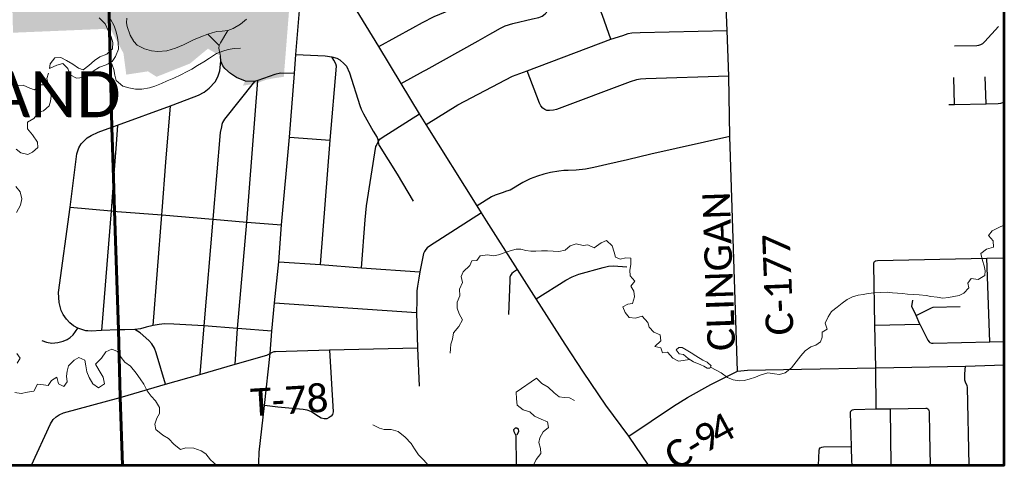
# Model space of a CAD drawing. Header units: feet. Extents: x 14.58 to 21.38, y 7.74 to 14.55.
# Tile 7 of 73: x 19.35 to 21.38, y 7.74 to 8.67. Entities that reach past the tile are written whole.
import ezdxf

# ---------------------------------------------------------------- set-up
doc = ezdxf.new("R2010")
doc.units = ezdxf.units.FT
doc.header["$LTSCALE"] = 20
doc.header["$MEASUREMENT"] = 0
doc.linetypes.add('DGN1', pattern=[0.206429, 0, -0.206429])
doc.linetypes.add('rr2', pattern=[0])
for name, color, linetype, lineweight in [('GM_X_City_Street', 7, 'Continuous', 0), ('GM_X_Corporation', 7, 'DGN1', 13), ('GM_X_Corporation_Text', 7, 'Continuous', 13), ('GM_X_County_Road', 3, 'Continuous', 30), ('GM_X_County_Road_Text', 3, 'Continuous', 0), ('GM_X_Interstate_Route', 1, 'Continuous', 53), ('GM_X_Minor_Lake', 5, 'Continuous', 0), ('GM_X_Minor_River', 5, 'Continuous', 0), ('GM_X_State_Route', 1, 'Continuous', 30)]:
    doc.layers.add(name, color=color, linetype=linetype, lineweight=lineweight)
doc.layers.add('GM_X_Township_Road', color=252, linetype='Continuous', lineweight=30, true_color=0x696969)
doc.layers.add('GM_X_Township_Road_Text', color=252, linetype='Continuous', lineweight=0, true_color=0x696969)
doc.styles.add('Slanted Normal (0.14) Font 31', font='dgn031.shx', dxfattribs={"height": 0.14})

msp = doc.modelspace()

# ---------------------------------------------------------------- hatches: boundary and pattern name
at = {"layer": 'GM_X_Corporation', "linetype": 'rr2', "true_color": 0x009696}
msp.add_hatch(color=134, dxfattribs=at).paths.add_polyline_path([(19.0332, 8.6798), (19.0245, 9.1758), (19.3106, 9.188), (19.3993, 9.1918), (19.3865, 9.3379), (19.3808, 9.4031), (19.1489, 9.3982), (19.1486, 9.4533), (19.1482, 9.532), (19.1476, 9.6329), (19.147, 9.7549), (19.1465, 9.8395), (19.146, 9.9342), (19.1457, 9.9801), (19.2138, 9.9802), (19.4995, 9.9804), (19.4958, 10.0849), (19.7263, 10.0885), (19.73, 9.8978), (19.7307, 9.8594), (19.6936, 9.858), (19.7376, 9.6865), (19.8374, 9.6865), (19.8404, 9.674), (20.0105, 9.6758), (20.0186, 9.6759), (20.0241, 9.4342), (20.0242, 9.4146), (20.0105, 9.1615), (20.1407, 9.1639), (20.1461, 9.1035), (20.2156, 9.1054), (20.2643, 9.1067), (20.2682, 9.0217), (20.4857, 9.0264), (20.4862, 8.8236), (20.4509, 8.8244), (20.2766, 8.7333), (20.1743, 8.7034), (20.0946, 8.8274), (19.9973, 8.7653), (19.906, 8.7104), (19.8934, 8.551), (19.8775, 8.5487), (19.8578, 8.5451), (19.8404, 8.5388), (19.8237, 8.5349), (19.8092, 8.5328), (19.814, 8.5427), (19.7958, 8.5497), (19.7836, 8.5586), (19.772, 8.5687), (19.7678, 8.5743), (19.7638, 8.5839), (19.7625, 8.5941), (19.7371, 8.6089), (19.7003, 8.5783), (19.6314, 8.551), (19.6136, 8.5622), (19.569, 8.5554), (19.5632, 8.5994), (19.5379, 8.6471), (19.5204, 8.6494), (19.3356, 8.6417), (19.3351, 8.6831)])

# ---------------------------------------------------------------- linework, layer by layer
at = {"layer": 'GM_X_City_Street'}
msp.add_line((19.7603, 8.6156), (19.7368, 8.6386), dxfattribs=at)
at = {"layer": 'GM_X_City_Street', "flags": 128}
for points in [[(19.5704, 8.6719), (19.5692, 8.6622), (19.5706, 8.6548), (19.5769, 8.6368), (19.5845, 8.6235), (19.5917, 8.6164), (19.6064, 8.6084), (19.6211, 8.6045), (19.6341, 8.6029), (19.6524, 8.6046), (19.6707, 8.6099), (19.6869, 8.6169), (19.7077, 8.6271), (19.7227, 8.6335), (19.7368, 8.6386), (19.7458, 8.6417), (19.7558, 8.644), (19.7665, 8.6451), (19.7781, 8.6464), (19.7889, 8.6505), (19.8039, 8.6591), (19.8166, 8.6696)], [(19.7627, 8.5936), (19.7599, 8.61), (19.7603, 8.6156), (19.7627, 8.621), (19.7781, 8.6464)]]:
    msp.add_lwpolyline(points, dxfattribs=at)
at = {"layer": 'GM_X_Corporation', "flags": 128}
msp.add_lwpolyline([(19.0332, 8.6798), (19.0245, 9.1758), (19.3106, 9.188), (19.3993, 9.1918), (19.3865, 9.3379), (19.3808, 9.4031), (19.1489, 9.3982), (19.1486, 9.4533), (19.1482, 9.532), (19.1476, 9.6329), (19.147, 9.7549), (19.1465, 9.8395), (19.146, 9.9342), (19.1457, 9.9801), (19.2138, 9.9802), (19.4995, 9.9804), (19.4958, 10.0849), (19.7263, 10.0885), (19.73, 9.8978), (19.7307, 9.8594), (19.6936, 9.858), (19.7376, 9.6865), (19.8374, 9.6865), (19.8404, 9.674), (20.0105, 9.6758), (20.0186, 9.6759), (20.0241, 9.4342), (20.0242, 9.4146), (20.0105, 9.1615), (20.1407, 9.1639), (20.1461, 9.1035), (20.2156, 9.1054), (20.2643, 9.1067), (20.2682, 9.0217), (20.4857, 9.0264), (20.4862, 8.8236), (20.4509, 8.8244), (20.2766, 8.7333), (20.1743, 8.7034), (20.0946, 8.8274), (19.9973, 8.7653), (19.906, 8.7104), (19.8934, 8.551), (19.8775, 8.5487), (19.8578, 8.5451), (19.8404, 8.5388), (19.8237, 8.5349), (19.8092, 8.5328), (19.814, 8.5427), (19.7958, 8.5497), (19.7836, 8.5586), (19.772, 8.5687), (19.7678, 8.5743), (19.7638, 8.5839), (19.7625, 8.5941), (19.7371, 8.6089), (19.7003, 8.5783), (19.6314, 8.551), (19.6136, 8.5622), (19.569, 8.5554), (19.5632, 8.5994), (19.5379, 8.6471), (19.5204, 8.6494), (19.3356, 8.6417), (19.3351, 8.6831), (19.0332, 8.6798)], dxfattribs=at)
at = {"layer": 'GM_X_County_Road', "flags": 128}
for points in [[(20.8274, 7.9446), (20.8116, 8.4281), (20.8094, 8.552), (20.8061, 8.6465), (20.801, 8.7751), (20.7965, 8.9463), (20.7944, 9.0159), (20.7895, 9.183)], [(19.8656, 7.9815), (19.8689, 8.0276), (19.874, 8.0857), (19.8831, 8.1701), (19.8883, 8.246), (19.905, 8.4268), (19.9153, 8.5581), (19.9183, 8.5969), (19.9293, 8.7291)], [(19.573, 7.8953), (19.6498, 7.918), (19.7208, 7.9384), (19.7935, 7.9592), (19.8584, 7.9778), (19.8656, 7.9815)], [(19.8422, 7.7517), (19.8419, 7.7561), (19.8428, 7.7781), (19.8534, 7.8743), (19.8656, 7.9815)], [(20.8274, 7.9446), (20.8484, 7.9467), (20.9593, 7.9488)], [(20.9593, 7.9488), (21.1121, 7.9518), (21.297, 7.955), (21.377, 7.9578)], [(20.6035, 7.8108), (20.6956, 7.8731), (20.7243, 7.8909), (20.773, 7.9175), (20.8274, 7.9446)], [(19.3738, 7.7517), (19.4127, 7.8364), (19.4186, 7.8452), (19.4246, 7.8512), (19.4311, 7.8553), (19.4395, 7.8588), (19.5567, 7.8905), (19.573, 7.8953)]]:
    msp.add_lwpolyline(points, dxfattribs=at)
at = {"layer": 'GM_X_Interstate_Route', "flags": 128}
for points in [[(19.5613, 7.7517), (21.377, 7.7517), (21.377, 11.7636)], [(14.577, 7.7517), (19.5613, 7.7517), (19.5565, 7.8911), (19.553, 8.0303), (19.5449, 8.2747), (19.5427, 8.343), (19.5392, 8.4475), (19.5273, 8.9317)], [(19.5273, 8.9317), (19.5392, 8.4475), (19.5427, 8.343), (19.5449, 8.2747), (19.553, 8.0303), (19.5565, 7.8911), (19.5613, 7.7517)]]:
    msp.add_lwpolyline(points, dxfattribs=at)
at = {"layer": 'GM_X_Minor_Lake', "flags": 128}
for points in [[(20.7372, 7.9639), (20.7521, 7.9578), (20.7582, 7.9552), (20.7648, 7.9512), (20.7708, 7.9513), (20.7734, 7.9559), (20.7649, 7.9637), (20.7564, 7.9677), (20.7415, 7.9762), (20.7319, 7.9828), (20.7222, 7.9887), (20.7134, 7.9938), (20.7066, 7.9937), (20.701, 7.989), (20.7072, 7.9804), (20.7164, 7.979)], [(20.7164, 7.979), (20.7262, 7.9709), (20.7372, 7.9639)], [(20.4139, 7.9308), (20.3721, 7.9014)], [(20.4919, 7.8842), (20.4816, 7.89), (20.4709, 7.8906), (20.4607, 7.8919), (20.4499, 7.9004), (20.4379, 7.9123), (20.4244, 7.9196), (20.4139, 7.9308)], [(20.3721, 7.9014), (20.3728, 7.8877), (20.3738, 7.8752), (20.3861, 7.8656), (20.3999, 7.8609), (20.4099, 7.8524), (20.4233, 7.8459), (20.4364, 7.8404), (20.4385, 7.8291), (20.4277, 7.8197), (20.4204, 7.8078), (20.4187, 7.7979), (20.422, 7.7854), (20.4226, 7.7755), (20.413, 7.7628), (20.4076, 7.7517)]]:
    msp.add_lwpolyline(points, dxfattribs=at)
at = {"layer": 'GM_X_Minor_River'}
msp.add_line((19.4111, 8.5682), (19.4257, 8.575), dxfattribs=at)
at = {"layer": 'GM_X_Minor_River', "flags": 128}
for points in [[(19.5135, 8.6727), (19.5252, 8.66), (19.5319, 8.6465), (19.5379, 8.6333), (19.5412, 8.6216), (19.5403, 8.6083), (19.5288, 8.5974), (19.5149, 8.5918), (19.5033, 8.5847), (19.4917, 8.5745), (19.4802, 8.5655), (19.4706, 8.5688), (19.4591, 8.5769), (19.4456, 8.5846), (19.4341, 8.5908), (19.4216, 8.5898), (19.412, 8.5778), (19.4111, 8.5682)], [(19.4257, 8.575), (19.4382, 8.5783), (19.4486, 8.5679), (19.4538, 8.5547), (19.4665, 8.5482), (19.4801, 8.5492), (19.4899, 8.554), (19.5011, 8.5626), (19.5142, 8.5708), (19.5278, 8.5753), (19.5397, 8.5824), (19.5467, 8.5928), (19.5529, 8.6081), (19.5526, 8.6218), (19.5508, 8.632), (19.5479, 8.6434), (19.5439, 8.6562), (19.5367, 8.6697)], [(19.5363, 8.5803), (19.5399, 8.5759), (19.5435, 8.5658), (19.5453, 8.554), (19.5482, 8.5431), (19.5621, 8.532), (19.5743, 8.528), (19.588, 8.5257), (19.6013, 8.5256), (19.6171, 8.5282), (19.6281, 8.5319), (19.6416, 8.5375), (19.6529, 8.5426), (19.6668, 8.5483), (19.6811, 8.555), (19.6942, 8.5621), (19.7043, 8.5669), (19.7156, 8.574), (19.729, 8.5819), (19.7403, 8.5894), (19.7549, 8.5988), (19.7676, 8.604), (19.7786, 8.6069), (19.7914, 8.6091), (19.8043, 8.6101)], [(19.409, 8.5587), (19.4051, 8.5472), (19.4092, 8.5336), (19.4117, 8.5227), (19.4142, 8.5109), (19.4133, 8.501), (19.4104, 8.4911), (19.3989, 8.4806), (19.3891, 8.4781), (19.3784, 8.4649), (19.3656, 8.4578), (19.3656, 8.4438), (19.3761, 8.4315), (19.3859, 8.4165), (19.3869, 8.4055), (19.3761, 8.3957), (19.3663, 8.391), (19.3518, 8.3945), (19.3422, 8.4022)], [(19.4088, 8.5347), (19.3928, 8.5344), (19.3802, 8.5239), (19.3706, 8.5275), (19.3568, 8.534), (19.347, 8.5331)], [(19.3419, 8.3251), (19.3505, 8.3139), (19.3538, 8.2995), (19.3511, 8.2869), (19.343, 8.2719)], [(21.377, 8.2468), (21.3757, 8.2455), (21.3655, 8.2404), (21.352, 8.234), (21.3442, 8.2243), (21.3543, 8.2135), (21.3546, 8.2002), (21.3403, 8.1961), (21.3284, 8.1871), (21.3321, 8.1731), (21.3357, 8.1618), (21.3378, 8.1512), (21.3369, 8.1417), (21.3234, 8.1338), (21.3086, 8.1358), (21.302, 8.1261), (21.3037, 8.1163), (21.2937, 8.1054), (21.2839, 8.101), (21.2733, 8.0985), (21.262, 8.0968), (21.2503, 8.0954), (21.2385, 8.097), (21.2259, 8.0987), (21.216, 8.1007), (21.2016, 8.1023), (21.1894, 8.1028), (21.1776, 8.1037), (21.1674, 8.1046), (21.1571, 8.1052), (21.1465, 8.1064), (21.1355, 8.1073), (21.1218, 8.1067), (21.1089, 8.106), (21.0968, 8.1046), (21.0866, 8.1029), (21.076, 8.1011), (21.0643, 8.0982), (21.0535, 8.0927), (21.043, 8.0848), (21.0329, 8.077), (21.021, 8.0677), (21.014, 8.0565), (21.0078, 8.0438), (21.0123, 8.0317), (21.0022, 8.0251), (21.002, 8.0148), (20.9984, 8.0052), (20.9887, 7.9982), (20.9785, 7.9949), (20.9669, 7.9871), (20.9577, 7.9766), (20.9485, 7.9643), (20.9385, 7.9519), (20.9258, 7.9413), (20.9141, 7.9384), (20.9035, 7.9394), (20.8902, 7.9413), (20.8743, 7.9368), (20.8645, 7.9328), (20.8514, 7.9284), (20.8412, 7.9255), (20.8309, 7.9253), (20.8188, 7.9269), (20.8069, 7.9316), (20.7942, 7.9412), (20.7719, 7.9532)], [(20.236, 7.982), (20.2363, 7.9912), (20.2376, 8.0007), (20.2408, 8.0111), (20.2428, 8.0236), (20.2539, 8.0368), (20.2612, 8.0506), (20.2545, 8.063), (20.25, 8.0747), (20.2505, 8.0873), (20.256, 8.0999), (20.2549, 8.114), (20.2614, 8.1274), (20.2585, 8.1395), (20.2629, 8.1495), (20.2762, 8.1623), (20.2806, 8.1723), (20.2908, 8.1729), (20.2978, 8.1825), (20.3126, 8.1844), (20.3255, 8.1823), (20.3353, 8.1845), (20.3493, 8.1889), (20.3594, 8.1926), (20.3715, 8.1963), (20.3814, 8.1961), (20.392, 8.1933), (20.4019, 8.192), (20.4122, 8.1918), (20.4243, 8.1928), (20.4361, 8.1927), (20.4478, 8.1918), (20.4596, 8.1913), (20.4728, 8.1939), (20.4829, 8.2028), (20.4957, 8.2073), (20.5098, 8.2038), (20.5196, 8.2047), (20.5327, 8.1989), (20.5468, 8.2091), (20.5581, 8.2139), (20.5694, 8.2028), (20.5734, 8.1899), (20.5763, 8.1797), (20.5859, 8.1758), (20.5976, 8.1783), (20.6078, 8.1774), (20.6077, 8.1648), (20.6061, 8.153), (20.6063, 8.1409), (20.6161, 8.13), (20.6076, 8.1196), (20.6142, 8.1099), (20.6156, 8.0977), (20.6117, 8.0843), (20.6019, 8.083), (20.5914, 8.0771), (20.5962, 8.0658), (20.6044, 8.0557), (20.6173, 8.0541), (20.6312, 8.0585), (20.6429, 8.0451), (20.6458, 8.0353), (20.6555, 8.0252), (20.6685, 8.0194), (20.6695, 8.0073), (20.6576, 7.9956), (20.6698, 7.9929), (20.6734, 7.9827), (20.6833, 7.984), (20.6942, 7.9717), (20.706, 7.9655), (20.7293, 7.9689)], [(19.3392, 7.9013), (19.3525, 7.8989), (19.3654, 7.9015), (19.379, 7.9037), (19.3862, 7.9179), (19.3984, 7.9167), (19.4083, 7.9153), (19.4153, 7.9258), (19.4261, 7.9328), (19.4295, 7.9188), (19.4402, 7.9134), (19.4472, 7.923), (19.4462, 7.9348), (19.4471, 7.9447), (19.4499, 7.9561), (19.4614, 7.9674), (19.4716, 7.9729), (19.4834, 7.9675), (19.486, 7.9561), (19.4877, 7.9433), (19.4929, 7.932), (19.5, 7.9188), (19.512, 7.9103), (19.5243, 7.919), (19.5217, 7.9326), (19.5131, 7.9461), (19.5056, 7.9592), (19.5182, 7.972), (19.5267, 7.9848), (19.5391, 7.9903), (19.5506, 7.9853), (19.5584, 7.9733), (19.5662, 7.9632), (19.5774, 7.9554), (19.5895, 7.9405), (19.5973, 7.9289), (19.6051, 7.9184), (19.6122, 7.9041), (19.6204, 7.8937), (19.6294, 7.8836), (19.6376, 7.8701), (19.6371, 7.8579), (19.632, 7.8483), (19.6281, 7.8357), (19.6302, 7.8247), (19.6445, 7.8129), (19.6561, 7.8063), (19.6673, 7.794), (19.6808, 7.7836), (19.6917, 7.7873), (19.7084, 7.7865), (19.723, 7.7811), (19.733, 7.7745), (19.7423, 7.7625), (19.755, 7.7517)], [(19.3439, 7.9812), (19.3506, 7.9715), (19.3444, 7.9615)], [(20.0765, 7.8343), (20.0903, 7.8277), (20.0999, 7.8245), (20.1143, 7.8248), (20.1291, 7.8209), (20.1434, 7.8087), (20.1555, 7.7957), (20.1622, 7.7848), (20.1707, 7.7728), (20.1816, 7.7616), (20.1906, 7.7517)]]:
    msp.add_lwpolyline(points, dxfattribs=at)
at = {"layer": 'GM_X_State_Route', "flags": 128}
for points in [[(20.311, 8.2545), (20.3003, 8.2712), (20.2916, 8.2854), (20.1866, 8.453), (20.1728, 8.4749), (20.1347, 8.5369), (20.0891, 8.6131), (20.037, 8.6985), (19.9975, 8.7648), (19.9958, 8.7673)], [(20.6443, 7.7517), (20.6035, 7.8108), (20.5568, 7.875), (20.5102, 7.9431), (20.4729, 8.0008), (20.4133, 8.0937), (20.3749, 8.1544), (20.311, 8.2545)]]:
    msp.add_lwpolyline(points, dxfattribs=at)
at = {"layer": 'GM_X_Township_Road'}
for p, q in [((21.2745, 8.4942), (21.2731, 8.5495)), ((21.3397, 8.4954), (21.3373, 8.551)), ((19.551, 8.4513), (19.5481, 8.4121)), ((19.905, 8.4268), (19.9885, 8.4203)), ((21.3473, 8.0055), (21.3413, 8.1777)), ((19.874, 8.0857), (20.1668, 8.0657)), ((20.1684, 7.9926), (20.172, 7.9143)), ((21.1128, 7.8673), (21.1121, 7.9518)), ((21.1443, 7.7517), (21.1424, 7.8672)), ((21.2232, 7.8162), (21.2245, 7.7517))]:
    msp.add_line(p, q, dxfattribs=at)
at = {"layer": 'GM_X_Township_Road', "flags": 128}
for points in [[(20.5666, 8.6282), (20.5496, 8.6773), (20.5422, 8.6967), (20.5281, 8.7264), (20.525, 8.7355), (20.5237, 8.7432), (20.5231, 8.7602), (20.5222, 8.7997), (20.5204, 8.8504)], [(20.0891, 8.6131), (20.1588, 8.652), (20.1791, 8.6629), (20.2028, 8.6748), (20.2379, 8.6895), (20.3124, 8.7148), (20.355, 8.729), (20.3825, 8.7406), (20.3997, 8.7489), (20.4097, 8.7523), (20.4313, 8.7573), (20.4455, 8.7614), (20.4566, 8.7626), (20.4701, 8.7624), (20.4904, 8.7593), (20.5045, 8.7587), (20.5231, 8.7602)], [(20.3237, 8.6422), (20.3396, 8.6514), (20.3492, 8.6556), (20.3653, 8.6609), (20.4058, 8.6702), (20.4182, 8.6733), (20.4252, 8.676), (20.4314, 8.6809), (20.4371, 8.687), (20.4404, 8.6928), (20.4422, 8.6978), (20.4429, 8.7043), (20.4426, 8.7119), (20.4313, 8.7573)], [(20.1863, 8.5656), (20.2933, 8.6249), (20.3178, 8.6389), (20.3237, 8.6422)], [(20.1866, 8.453), (20.2514, 8.4933), (20.3643, 8.552), (20.3948, 8.5632), (20.5666, 8.6282), (20.5912, 8.6363), (20.6027, 8.6398), (20.6103, 8.6415), (20.627, 8.6425), (20.8061, 8.6465)], [(21.2743, 8.6145), (21.3206, 8.6157), (21.3248, 8.6164), (21.3289, 8.6178), (21.3324, 8.6198), (21.3371, 8.6236), (21.3649, 8.6548)], [(19.9183, 8.5969), (19.9788, 8.5941), (19.9922, 8.592), (20.0024, 8.5894), (20.0088, 8.5857), (20.0178, 8.5778), (20.0226, 8.5726), (20.0284, 8.5589), (20.0497, 8.4918), (20.0525, 8.4841), (20.0574, 8.4745), (20.0774, 8.439), (20.0856, 8.4257), (20.0872, 8.4218), (20.0874, 8.4171), (20.0888, 8.4101), (20.0894, 8.4092)], [(19.551, 8.4513), (19.66, 8.4913), (19.6947, 8.504), (19.7178, 8.5134), (19.7292, 8.5193), (19.7394, 8.5278), (19.7518, 8.5405), (19.7575, 8.5509), (19.7614, 8.5632), (19.764, 8.5834)], [(19.9153, 8.5581), (19.8865, 8.5582), (19.8752, 8.5557), (19.8401, 8.5432), (19.8329, 8.5415), (19.8142, 8.5421), (19.796, 8.5492), (19.7838, 8.558), (19.7722, 8.5681), (19.768, 8.5738), (19.764, 8.5834), (19.7627, 8.5936)], [(19.9686, 8.1644), (19.9885, 8.4203), (20.0019, 8.5732), (20.0002, 8.5776), (19.9962, 8.5849), (19.9922, 8.592)], [(20.1347, 8.5369), (20.1811, 8.5628), (20.1863, 8.5656)], [(20.8094, 8.552), (20.6388, 8.5471), (20.6276, 8.546), (20.6197, 8.5444), (20.6065, 8.5405), (20.4549, 8.4839), (20.4485, 8.482), (20.4405, 8.4814), (20.4349, 8.4819), (20.4307, 8.4836), (20.4265, 8.4863), (20.4224, 8.4914), (20.4198, 8.497), (20.3948, 8.5632)], [(19.8329, 8.5415), (19.7713, 8.4635), (19.7673, 8.4571), (19.7658, 8.4529), (19.7649, 8.448), (19.7626, 8.4365), (19.7473, 8.2578), (19.729, 8.0382), (19.7208, 7.9384)], [(19.7935, 7.9592), (19.7978, 8.0327), (19.817, 8.2516), (19.8401, 8.5432)], [(21.2626, 8.4937), (21.2745, 8.4942), (21.3397, 8.4954), (21.3646, 8.496), (21.3698, 8.4967), (21.3759, 8.4985), (21.377, 8.4991)], [(19.6427, 8.2747), (19.6502, 8.3754), (19.66, 8.4913)], [(20.0839, 8.4095), (20.0874, 8.4171), (20.0912, 8.4223), (20.0959, 8.4259), (20.1728, 8.4749)], [(19.566, 8.0301), (19.5532, 8.0298), (19.5177, 8.0285), (19.497, 8.0275), (19.4901, 8.0277), (19.4854, 8.0282), (19.4794, 8.0299), (19.469, 8.0334), (19.4603, 8.0384), (19.4526, 8.0447), (19.4459, 8.0522), (19.439, 8.0619), (19.435, 8.0699), (19.4306, 8.0866), (19.4294, 8.1067), (19.4534, 8.2827), (19.4675, 8.3924), (19.4713, 8.4046), (19.4764, 8.4127), (19.4827, 8.4197), (19.4882, 8.4251), (19.4964, 8.4302), (19.5108, 8.4371), (19.5394, 8.447), (19.551, 8.4513)], [(20.8116, 8.4281), (20.6488, 8.3917), (20.6014, 8.3803), (20.5585, 8.3702), (20.5317, 8.3643), (20.5149, 8.3606), (20.4954, 8.3585), (20.4792, 8.3581), (20.4701, 8.3578), (20.4597, 8.3566), (20.4426, 8.3538), (20.4291, 8.3506), (20.4155, 8.3464), (20.4007, 8.3406), (20.3858, 8.3331), (20.3593, 8.3179), (20.352, 8.3152), (20.343, 8.3124), (20.3288, 8.3073), (20.3212, 8.3038), (20.2916, 8.2854)], [(19.5481, 8.4121), (19.5429, 8.3424), (19.5376, 8.2748), (19.5177, 8.0285)], [(20.0531, 8.1578), (20.0609, 8.2566), (20.0635, 8.2854), (20.083, 8.4076), (20.0839, 8.4095)], [(20.0894, 8.4092), (20.1266, 8.3507), (20.1599, 8.2948)], [(19.4534, 8.2827), (19.5376, 8.2748), (19.5451, 8.2741), (19.55, 8.2738)], [(19.55, 8.2738), (19.6421, 8.2668), (19.7473, 8.2578), (19.817, 8.2516), (19.8883, 8.246)], [(19.6244, 8.039), (19.6421, 8.2668), (19.6427, 8.2747)], [(20.3003, 8.2712), (20.1931, 8.2025), (20.1887, 8.1988), (20.1855, 8.1952), (20.183, 8.1914), (20.1812, 8.187), (20.1738, 8.1492), (20.1711, 8.1361), (20.1686, 8.1199), (20.1675, 8.1102), (20.167, 8.0907), (20.1668, 8.0657), (20.1684, 7.9926), (19.9875, 7.9882), (19.8762, 7.985), (19.8727, 7.9848), (19.8693, 7.9836), (19.8656, 7.9815)], [(21.1121, 7.9518), (21.1106, 8.0399), (21.1081, 8.1645), (21.1082, 8.1682), (21.1096, 8.1708), (21.1118, 8.172), (21.1159, 8.1725), (21.3413, 8.1777), (21.377, 8.1785)], [(19.8831, 8.1701), (19.9686, 8.1644), (20.0531, 8.1578), (20.1738, 8.1492)], [(20.3749, 8.1544), (20.3662, 8.1487), (20.3629, 8.1457), (20.36, 8.1417), (20.359, 8.1385), (20.3585, 8.1316), (20.3557, 8.0614)], [(20.4133, 8.0937), (20.4744, 8.1322), (20.487, 8.1389), (20.5009, 8.1443), (20.5512, 8.1586), (20.5619, 8.1609), (20.5724, 8.1617), (20.6, 8.1598)], [(21.2031, 8.0417), (21.1952, 8.0594), (21.1864, 8.0779), (21.1887, 8.0912)], [(21.1952, 8.0594), (21.2242, 8.0738), (21.2272, 8.0752), (21.2307, 8.0765), (21.2859, 8.0781)], [(19.3948, 8.0079), (19.405, 8.0043), (19.4154, 8.0029), (19.4283, 8.0038), (19.4393, 8.0066), (19.4472, 8.0098), (19.4536, 8.0139), (19.4597, 8.0197), (19.469, 8.0334)], [(19.8689, 8.0276), (19.7978, 8.0327), (19.729, 8.0382), (19.667, 8.0418), (19.6476, 8.0423), (19.637, 8.0413), (19.6244, 8.039), (19.61, 8.0352), (19.5985, 8.0323), (19.5866, 8.0306), (19.566, 8.0301)], [(19.6498, 7.918), (19.6305, 7.9826), (19.6268, 7.9923), (19.6217, 8.0009), (19.6152, 8.0082), (19.5977, 8.0236), (19.5866, 8.0306)], [(21.1106, 8.0399), (21.2031, 8.0417), (21.2193, 8.009), (21.222, 8.0055), (21.2237, 8.0038), (21.2268, 8.0024), (21.2305, 8.0023), (21.3473, 8.0055), (21.377, 8.0061)], [(19.9875, 7.9882), (19.9951, 7.8615), (19.9934, 7.856), (19.9906, 7.852), (19.9869, 7.8492), (19.9818, 7.8469), (19.9762, 7.8465), (19.9704, 7.8482), (19.9646, 7.8515), (19.949, 7.8619), (19.9415, 7.8649), (19.9329, 7.8661), (19.8808, 7.8705), (19.8534, 7.8743)], [(21.3043, 7.7517), (21.3009, 7.9118), (21.3003, 7.9149), (21.2969, 7.9223), (21.2957, 7.9261), (21.2954, 7.9302), (21.2959, 7.9391), (21.297, 7.955)], [(21.0613, 7.8631), (21.0627, 7.8643), (21.0646, 7.8655), (21.0668, 7.866), (21.1128, 7.8673), (21.1424, 7.8672), (21.2152, 7.8689), (21.2177, 7.8686), (21.2196, 7.8674), (21.2209, 7.866), (21.2215, 7.8641), (21.2223, 7.861), (21.2232, 7.8162)], [(21.0613, 7.8631), (21.0605, 7.862), (21.0598, 7.8597), (21.0619, 7.79), (21.0625, 7.7588), (21.0631, 7.7536), (21.0637, 7.7517)], [(20.3728, 7.7517), (20.3719, 7.8118), (20.3674, 7.8202), (20.367, 7.8249), (20.3702, 7.8283), (20.3731, 7.8282), (20.3758, 7.8265), (20.3768, 7.8207), (20.3734, 7.8133)], [(20.9947, 7.7517), (20.9957, 7.7815), (20.9966, 7.7853), (20.9976, 7.787), (21.0009, 7.7887), (21.0044, 7.789), (21.0619, 7.79)]]:
    msp.add_lwpolyline(points, dxfattribs=at)

# ---------------------------------------------------------------- texts
at = {"layer": 'GM_X_Corporation_Text', "insert": (19.05, 8.4668), "char_height": 0.094697, "attachment_point": 7, "rotation": 0, "line_spacing_factor": 0.8, "style": 'Slanted Normal (0.14) Font 31'}
msp.add_mtext('{\\fCalibri Light|b0|i0|c0|p34;\\C256;POLAND}', dxfattribs=at)
at = {"layer": 'GM_X_County_Road_Text', "char_height": 0.056818, "attachment_point": 7, "line_spacing_factor": 0.8, "style": 'Slanted Normal (0.14) Font 31'}
for s, insert, rotation in [('{\\fCalibri Light|b0|i0|c0|p34;\\C256;CLINGAN}', (20.8235, 7.9875), 91.9855), ('{\\fCalibri Light|b0|i0|c0|p34;\\C256;C-177}', (20.9437, 8.0197), 92.2035), ('{\\fCalibri Light|b0|i0|c0|p34;\\C256;4}', (20.7886, 7.7914), 28.2176), ('{\\fCalibri Light|b0|i0|c0|p34;\\C256;9}', (20.7597, 7.7742), 30.5202), ('{\\fCalibri Light|b0|i0|c0|p34;\\C256;C}', (20.7008, 7.7379), 31.8159), ('{\\fCalibri Light|b0|i0|c0|p34;\\C256;-}', (20.7403, 7.7624), 31.4725)]:
    msp.add_mtext(s, dxfattribs=dict(at, insert=insert, rotation=rotation))
at = {"layer": 'GM_X_Township_Road_Text', "insert": (19.8269, 7.8513), "char_height": 0.056818, "attachment_point": 7, "rotation": 3.5316, "line_spacing_factor": 0.8, "style": 'Slanted Normal (0.14) Font 31'}
msp.add_mtext('{\\fCalibri Light|b0|i0|c0|p34;\\C256;T-78}', dxfattribs=at)

doc.saveas('drawing.dxf')
